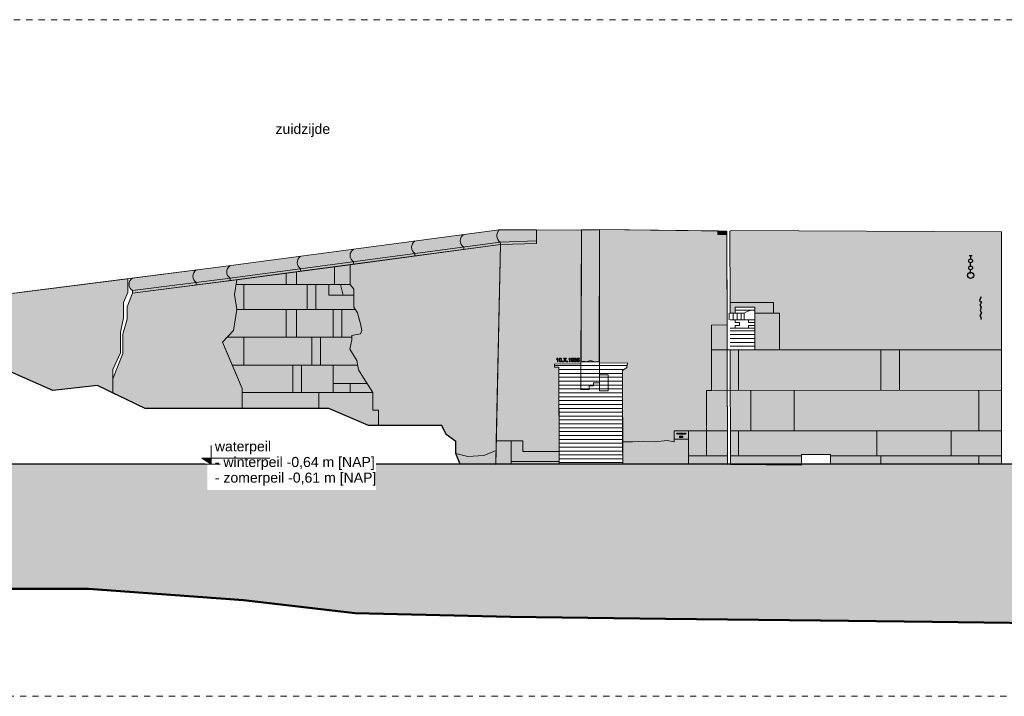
# Model space of a CAD drawing. Extents: x -251883 to 250656, y 0 to 491369.
# Tile 16 of 38: x -20406 to -4534, y 259611 to 270511. Entities that reach past the tile are written whole.
import ezdxf

# ---------------------------------------------------------------- set-up
doc = ezdxf.new("R2010")
doc.units = 0
doc.header["$MEASUREMENT"] = 0
doc.linetypes.add('DASHED', pattern=[200, 100, -100])
for name, color, linetype in [('A-0019-AFDEKVLAK', 1, 'Continuous'), ('A-0020-KADER', 7, 'Continuous'), ('A-1100-TXT+MT-SO', 7, 'Continuous')]:
    doc.layers.add(name, color=color, linetype=linetype)
pattern_1 = [(180, (0, 0), (-8e-15, -62.5), [])]

# ---------------------------------------------------------------- blocks, each defined once
blk = doc.blocks.new('M-BESTAAND_249')
at = {"linetype": 'Continuous', "lineweight": 5}
for color, points in [(8, [(71952, -3630), (70494, -3816), (70494, -3776, -0.543244), (70494, -3574), (71916, -3393), (76406, -2796), (77008, -2794), (77008, -3014), (76425, -3035)]), (254, [(77371, -6367), (76785, -6367), (76785, -6196), (76358, -6196), (76425, -3035), (77008, -3014), (77008, -2794), (77734, -2803), (77722, -4954), (77295, -4958), (77295, -5007), (77365, -5006)]), (254, [(78019, -4921), (77945, -4921), (77875, -4901), (77815, -4921), (77765, -4911), (77725, -4921), (77734, -2803), (77740, -2795), (78002, -2796), (78020, -2793)]), (254, [(79749, -6033), (79225, -6033), (79225, -6211), (79115, -6191), (78915, -6211), (78735, -6201), (78555, -6211), (78394, -6211), (78391, -5062), (78465, -5012), (78475, -4941), (78021, -4944), (78020, -2793), (79930, -2814), (79930, -2874), (80076, -2874), (80079, -4329), (79828, -4330), (79829, -4780), (79829, -5382), (79749, -5382)]), (8, [(80076, -2874), (79930, -2874), (79930, -2814), (80076, -2816)]), (254, [(84505, -4730), (80925, -4731), (80925, -4141), (80825, -4141), (80825, -3966), (80129, -3966), (80126, -2816), (80145, -2805), (84504, -2828)]), (254, [(75900, -6450), (75709, -6398), (75709, -6206), (75549, -6096), (75480, -5946), (74459, -5946), (74459, -5848), (74459, -5701), (74366, -5701), (74366, -5418), (74220, -5181), (74140, -5051), (74110, -4901), (74000, -4721), (74030, -4566), (74030, -4501), (74170, -4471), (74189, -4416), (74180, -4366), (74170, -4311), (74145, -4220), (74137, -4191), (74120, -4131), (74060, -4041), (74060, -3751), (74001, -3678), (74001, -3358), (76425, -3035), (76355, -6350), (76160, -6430)]), (8, [(72264, -5451), (72264, -5351), (71944, -4606), (72124, -4416), (72178, -4078), (72140, -3836), (72178, -3601), (74001, -3358), (74001, -3678), (74060, -3751), (74060, -3896), (74060, -3969), (74060, -4041), (74120, -4131), (74137, -4191), (74145, -4220), (74170, -4311), (74189, -4416), (74170, -4471), (74030, -4501), (74030, -4566), (74000, -4721), (74110, -4901), (74140, -5051), (74220, -5181), (74366, -5418), (74366, -5701), (74459, -5701), (74459, -5848), (74459, -5946), (74300, -5946), (73934, -5791), (73660, -5676), (72640, -5676), (72124, -5676), (72264, -5676)]), (254, [(66423, -4093), (70419, -3584), (70419, -3807), (70349, -3966), (70349, -4216), (70299, -4446), (70299, -4776), (70179, -5046), (70179, -5426), (69929, -5306), (69209, -5386), (68279, -4978), (67439, -4816), (67148, -4528), (66859, -4486)]), (254, [(70699, -5676), (70179, -5426), (70179, -5196), (70339, -4786), (70339, -4476), (70409, -4236), (70409, -4036), (70494, -3816), (72178, -3601), (72140, -3836), (72178, -4078), (72124, -4416), (71944, -4606), (72264, -5351), (72264, -5451), (72264, -5676)]), (8, [(84505, -6572), (81746, -6562), (81747, -6418), (81278, -6418), (81280, -6589), (80136, -6577), (80131, -4731), (80525, -4731), (80525, -4041), (80209, -4041), (80209, -4141), (80129, -4141), (80129, -3966), (80825, -3966), (80825, -4141), (80925, -4141), (80925, -4731), (84505, -4730)]), (7, [(80081, -4731), (79829, -4730), (79828, -4330), (80079, -4329)]), (8, [(80086, -6577), (78396, -6572), (78394, -6211), (78555, -6211), (78735, -6201), (78915, -6211), (79115, -6191), (79225, -6211), (79225, -6033), (79749, -6033), (79749, -5382), (79829, -5382), (79829, -4730), (80081, -4730)]), (8, [(76358, -6196), (76785, -6196), (76785, -6367), (77371, -6367), (77372, -6572), (76353, -6572)]), (8, [(76355, -6350), (76350, -6575), (75778, -6572), (75709, -6398), (75900, -6450), (76160, -6430)]), (111, [(60582, -6572), (117582, -6572), (117582, -8965), (117390, -8962), (113090, -8972), (111288, -8972), (110590, -8972), (108789, -8972), (106289, -8982), (103789, -8982), (101988, -8992), (99488, -8992), (96988, -9072), (95187, -9102), (92687, -9172), (90188, -9202), (88386, -9192), (85887, -9142), (83387, -9112), (81586, -9092), (79086, -9062), (76586, -9032), (74086, -8972), (72285, -8762), (69785, -8582), (67835, -8582), (65565, -8840), (63485, -8582), (60715, -8840), (60582, -8821)])]:
    blk.add_hatch(color=color, dxfattribs=at).paths.add_polyline_path(points, flags=0)
h = blk.add_hatch(dxfattribs=at)
h.set_pattern_fill('@AVMWV', color=8, style=0, pattern_type=0)
h.set_pattern_definition([(270, (0, 0), (65, -1e-14), [])])
h.paths.add_polyline_path([(80079, -4248), (80079, -4141), (80355, -4141), (80345, -4248)], flags=0)
h = blk.add_hatch(dxfattribs=at)
h.set_pattern_fill('@AVMWH2', color=251, style=0, pattern_type=0)
h.set_pattern_definition(pattern_1)
h.paths.add_polyline_path([(80525, -4731), (80131, -4731), (80129, -4378), (80525, -4378)], flags=0)
h = blk.add_hatch(dxfattribs=at)
h.set_pattern_fill('@AVMWH2', color=251, style=0, pattern_type=0)
h.set_pattern_definition(pattern_1)
h.paths.add_polyline_path([(78396, -6572), (77372, -6572), (77365, -5006), (77295, -5007), (77295, -4958), (77722, -4954), (77725, -4921), (77765, -4911), (77815, -4921), (77875, -4901), (77945, -4921), (78019, -4921), (78021, -4944), (78475, -4941), (78465, -5012), (78391, -5062)], flags=0)
at = {"color": 7, "linetype": 'DASHED', "lineweight": 0}
blk.add_lwpolyline([(60582, -10311), (60582, 589), (117582, 589), (117582, -10311)], close=True, dxfattribs=at)
at = {"color": 8, "linetype": 'Continuous', "lineweight": 13}
blk.add_lwpolyline([(71952, -3630), (70494, -3816), (70494, -3776, -0.543244), (70494, -3574), (71916, -3393), (76406, -2796), (77008, -2794), (77008, -3014), (76425, -3035)], format="xyb", close=True, dxfattribs=at)
at = {"color": 254, "linetype": 'Continuous', "lineweight": 13}
for points in [[(77371, -6367), (76785, -6367), (76785, -6196), (76358, -6196), (76425, -3035), (77008, -3014), (77008, -2794), (77734, -2803), (77722, -4954), (77295, -4958), (77295, -5007), (77365, -5006)], [(78019, -4921), (77945, -4921), (77875, -4901), (77815, -4921), (77765, -4911), (77725, -4921), (77734, -2803), (77740, -2795), (78002, -2796), (78020, -2793)], [(79749, -6033), (79225, -6033), (79225, -6211), (79115, -6191), (78915, -6211), (78735, -6201), (78555, -6211), (78394, -6211), (78391, -5062), (78465, -5012), (78475, -4941), (78021, -4944), (78020, -2793), (79930, -2814), (79930, -2874), (80076, -2874), (80079, -4329), (79828, -4330), (79829, -4780), (79829, -4780), (79829, -5382), (79749, -5382)], [(84505, -4730), (80925, -4731), (80925, -4141), (80825, -4141), (80825, -3966), (80129, -3966), (80126, -2816), (80145, -2805), (84504, -2828)], [(76160, -6430), (76355, -6350), (76425, -3035), (74001, -3358), (74001, -3678), (74060, -3751), (74060, -4041), (74120, -4131), (74137, -4191), (74145, -4220), (74170, -4311), (74180, -4366), (74189, -4416), (74170, -4471), (74030, -4501), (74030, -4566), (74000, -4721), (74110, -4901), (74140, -5051), (74220, -5181), (74366, -5418), (74366, -5701), (74459, -5701), (74459, -5848), (74459, -5946), (75480, -5946), (75549, -6096), (75709, -6206), (75709, -6398), (75900, -6450)], [(66423, -4093), (70419, -3584), (70419, -3807), (70349, -3966), (70349, -4216), (70299, -4446), (70299, -4776), (70179, -5046), (70179, -5426), (69929, -5306), (69209, -5386), (68279, -4978), (67439, -4816), (67148, -4528), (66859, -4486)], [(72264, -5676), (72264, -5451), (72264, -5351), (71944, -4606), (72124, -4416), (72178, -4078), (72140, -3836), (72178, -3601), (70494, -3816), (70409, -4036), (70409, -4236), (70339, -4476), (70339, -4786), (70179, -5196), (70179, -5426), (70699, -5676)]]:
    blk.add_lwpolyline(points, close=True, dxfattribs=at)
at = {"color": 7, "linetype": 'Continuous', "lineweight": 18}
for points in [[(76406, -2796, 0.449494), (76422, -2996), (76425, -3035)], [(70494, -3574, 0.543244), (70494, -3776), (70494, -3816)]]:
    blk.add_lwpolyline(points, format="xyb", dxfattribs=at)
for points in [[(78020, -2793), (80076, -2816)], [(84504, -2828), (80145, -2805), (80126, -2816)], [(76425, -3035), (76350, -6575)], [(70179, -5368), (70179, -5046), (70299, -4776), (70299, -4446), (70349, -4216), (70349, -3966), (70419, -3807), (70419, -3584)], [(70494, -3816), (70409, -4036), (70409, -4236), (70339, -4476), (70339, -4786), (70179, -5196), (70179, -5426)]]:
    blk.add_lwpolyline(points, dxfattribs=at)
at = {"color": 8, "linetype": 'Continuous', "lineweight": 13}
for points in [[(80076, -2816), (79930, -2814), (79930, -2874), (80076, -2874)], [(72264, -5676), (72124, -5676), (72640, -5676), (73660, -5676), (73934, -5791), (74300, -5946), (74459, -5946), (74459, -5848), (74459, -5848), (74459, -5701), (74366, -5701), (74366, -5418), (74220, -5181), (74140, -5051), (74110, -4901), (74000, -4721), (74030, -4566), (74030, -4501), (74170, -4471), (74189, -4416), (74170, -4311), (74145, -4220), (74137, -4191), (74120, -4131), (74060, -4041), (74060, -3969), (74060, -3896), (74060, -3751), (74001, -3678), (74001, -3358), (72178, -3601), (72140, -3836), (72178, -4078), (72124, -4416), (71944, -4606), (72264, -5351), (72264, -5451)], [(84505, -6572), (81746, -6562), (81747, -6418), (81278, -6418), (81280, -6589), (80136, -6577), (80131, -4731), (80525, -4731), (80525, -4041), (80209, -4041), (80209, -4141), (80129, -4141), (80129, -3966), (80825, -3966), (80825, -4141), (80925, -4141), (80925, -4731), (84505, -4730)], [(80086, -6577), (78396, -6572), (78394, -6211), (78555, -6211), (78735, -6201), (78915, -6211), (79115, -6191), (79225, -6211), (79225, -6033), (79749, -6033), (79749, -5382), (79829, -5382), (79829, -4730), (80081, -4730)], [(76358, -6196), (76785, -6196), (76785, -6367), (77371, -6367), (77372, -6572), (76353, -6572)], [(76355, -6350), (76350, -6575), (75778, -6572), (75709, -6398), (75900, -6450), (76160, -6430)]]:
    blk.add_lwpolyline(points, close=True, dxfattribs=at)
at = {"color": 1, "linetype": 'Continuous', "lineweight": 13}
for points in [[(79930, -2814), (79930, -2874), (80076, -2874)], [(74001, -3358), (74001, -3678), (74060, -3751), (74060, -4041), (74120, -4131), (74170, -4311), (74189, -4416), (74170, -4471), (74030, -4501), (74030, -4566), (74000, -4721), (74110, -4901), (74140, -5051), (74220, -5181), (74366, -5418), (74366, -5701), (74459, -5701), (74459, -5848), (74459, -5946), (74459, -5946)], [(72178, -3601), (72140, -3836), (72178, -4078), (72124, -4416), (71944, -4606), (72150, -5086), (72264, -5351), (72264, -5651)], [(80129, -3966), (80825, -3966), (80825, -4141), (80925, -4141), (80925, -4731), (84505, -4730)], [(80129, -4248), (80525, -4248), (80525, -4378), (80129, -4378)], [(80525, -4248), (80425, -4248), (80425, -4288), (80525, -4288)], [(80425, -4378), (80425, -4338), (80525, -4338)], [(79829, -4730), (79829, -5382), (79749, -5382), (79749, -6033), (79225, -6033), (79225, -6167), (79455, -6167), (79455, -6572)], [(78019, -4921), (77945, -4921), (77875, -4901), (77815, -4921), (77765, -4911), (77725, -4921)], [(77722, -4954), (77722, -5371), (77855, -5371), (77855, -5311), (77925, -5311), (77925, -5261), (78021, -5262), (78021, -4944)], [(78021, -5130), (78160, -5130), (78160, -5390), (78021, -5390), (78021, -5262)], [(79225, -6167), (79225, -6211), (79115, -6191), (78915, -6211), (78735, -6201), (78555, -6211), (78394, -6211)], [(79455, -6167), (79455, -6033)], [(77371, -6367), (76785, -6367), (76785, -6196), (76358, -6196)], [(76355, -6350), (76160, -6430), (75900, -6450), (75709, -6398)]]:
    blk.add_lwpolyline(points, dxfattribs=at)
for points in [[(75048, -2976, 0.543244), (75048, -3178), (75048, -3219)], [(75833, -2872, 0.543244), (75833, -3074), (75833, -3114)], [(74057, -3108, 0.543244), (74057, -3310), (74057, -3351)], [(73204, -3222, 0.543244), (73204, -3424), (73204, -3464)], [(71522, -3443, 0.543244), (71522, -3645), (71522, -3685)], [(72068, -3373, 0.543244), (72068, -3575), (72068, -3615)]]:
    blk.add_lwpolyline(points, format="xyb", dxfattribs=at)
at = {"color": 5, "linetype": 'Continuous', "lineweight": 25}
for points in [[(84030, -3216), (83980, -3216)], [(84005, -3204), (84005, -3276)], [(84005, -3389), (84005, -3316)], [(84005, -3501), (84005, -3429)], [(84168, -3882), (84150, -3934), (84180, -3964), (84155, -4010), (84176, -4042), (84159, -4096), (84181, -4132), (84154, -4174), (84176, -4213), (84168, -4243)], [(84158, -3882), (84178, -3882)], [(75778, -6572), (75709, -6398), (75709, -6206), (75549, -6096), (75480, -5946), (74980, -5946), (74300, -5946), (73660, -5676), (71959, -5676), (70699, -5676), (69929, -5306), (69209, -5386), (68279, -4978), (67439, -4816), (67148, -4528), (66859, -4486), (66423, -4093), (66019, -4026), (65859, -4026)], [(117582, -6572), (60582, -6572)], [(117582, -6572), (60582, -6572)]]:
    blk.add_lwpolyline(points, dxfattribs=at)
at = {"color": 8, "linetype": 'Continuous', "lineweight": 5}
for points in [[(73140, -3472), (73140, -3678)], [(73750, -3391), (73750, -3678)], [(72970, -3678), (72970, -3495)], [(74001, -3678), (72166, -3678)], [(72290, -3678), (72290, -4078)], [(73310, -3678), (73310, -4078)], [(73450, -3678), (73450, -4078)], [(73660, -3678), (73660, -3851), (74060, -3851)], [(73850, -3678), (73890, -3851)], [(74085, -4078), (72178, -4078)], [(72970, -4078), (72970, -4528)], [(73140, -4078), (73140, -4528)], [(73730, -4078), (73730, -4528)], [(73870, -4078), (73870, -4528)], [(80525, -4731), (80525, -4041), (80209, -4041), (80209, -4141), (80129, -4141)], [(80209, -4091), (80525, -4091)], [(80355, -4248), (80355, -4141), (80405, -4111), (80475, -4091), (80495, -4091)], [(80209, -4141), (80355, -4141)], [(80211, -4378), (80211, -4338), (80281, -4338), (80281, -4288), (80211, -4288), (80211, -4248)], [(80825, -4141), (80525, -4141)], [(74030, -4528), (72018, -4528)], [(72290, -4528), (72290, -4978)], [(73387, -4528), (73387, -4978)], [(73527, -4528), (73527, -4978)], [(80925, -4731), (80081, -4731)], [(80264, -5382), (80264, -4731)], [(82557, -4730), (82557, -5381)], [(82857, -4730), (82857, -5381)], [(74125, -4978), (72104, -4978)], [(73080, -4978), (73080, -5418)], [(73220, -4978), (73220, -5418)], [(73730, -4978), (73730, -5418)], [(73730, -5271), (74276, -5271)], [(74003, -5271), (74003, -5418)], [(84505, -5381), (79844, -5382)], [(80461, -5382), (80461, -6033)], [(81160, -5382), (81160, -6033)], [(84137, -5381), (84137, -6032)], [(74366, -5418), (72264, -5418)], [(73500, -5418), (73500, -5676)], [(79749, -6033), (79749, -6438), (79629, -6438), (79455, -6438), (79455, -6572)], [(80084, -6033), (79749, -6033)], [(84505, -6032), (80134, -6033)], [(80264, -6438), (80264, -6033)], [(82494, -6032), (82494, -6437)], [(83690, -6032), (83690, -6437)], [(77371, -6526), (76598, -6526), (76598, -6196)], [(80085, -6438), (79749, -6438)], [(81278, -6438), (80135, -6438)], [(84505, -6437), (81747, -6437)], [(82557, -6437), (82557, -6572)], [(84137, -6437), (84137, -6572)], [(76598, -6526), (76598, -6572)]]:
    blk.add_lwpolyline(points, dxfattribs=at)
at = {"color": 1, "linetype": 'Continuous', "lineweight": 13}
blk.add_lwpolyline([(80081, -4731), (79829, -4730), (79828, -4330), (80079, -4329)], close=True, dxfattribs=at)
at = {"color": 8, "linetype": 'Continuous', "lineweight": 5}
for points in [[(77353, -4922), (77345, -4922), (77345, -4875), (77342, -4878), (77339, -4880), (77335, -4882), (77331, -4884), (77331, -4877), (77337, -4874), (77342, -4870), (77345, -4866), (77348, -4862), (77353, -4862), (77353, -4922)], [(77372, -4892), (77373, -4883), (77374, -4875), (77377, -4870), (77381, -4866), (77386, -4863), (77392, -4862), (77397, -4863), (77400, -4864), (77404, -4866), (77407, -4870), (77409, -4873), (77410, -4878), (77412, -4885), (77412, -4892), (77411, -4902), (77410, -4909), (77407, -4915), (77403, -4919), (77398, -4922), (77392, -4923), (77388, -4923), (77384, -4921), (77381, -4919), (77378, -4917), (77376, -4913), (77374, -4907), (77373, -4900), (77372, -4892), (77372, -4892)], [(77380, -4892), (77380, -4899), (77381, -4904), (77382, -4909), (77383, -4911), (77387, -4915), (77392, -4916), (77397, -4914), (77400, -4911), (77402, -4909), (77403, -4904), (77404, -4899), (77404, -4892), (77404, -4886), (77403, -4881), (77402, -4877), (77400, -4874), (77397, -4870), (77392, -4869), (77387, -4870), (77383, -4873), (77382, -4876), (77381, -4880), (77380, -4886), (77380, -4892), (77380, -4892)], [(77423, -4922), (77423, -4914), (77431, -4914), (77431, -4922), (77423, -4922)], [(77439, -4922), (77462, -4890), (77442, -4862), (77451, -4862), (77462, -4878), (77465, -4882), (77466, -4884), (77471, -4878), (77482, -4862), (77491, -4862), (77471, -4890), (77494, -4922), (77484, -4922), (77469, -4901), (77466, -4897), (77465, -4899), (77463, -4901), (77448, -4922), (77439, -4922)], [(77502, -4922), (77502, -4914), (77510, -4914), (77510, -4922), (77502, -4922)], [(77549, -4922), (77541, -4922), (77541, -4875), (77538, -4878), (77534, -4880), (77530, -4882), (77527, -4884), (77527, -4877), (77532, -4874), (77537, -4870), (77541, -4866), (77544, -4862), (77549, -4862), (77549, -4922)], [(77568, -4907), (77576, -4906), (77578, -4911), (77580, -4914), (77582, -4915), (77586, -4916), (77589, -4916), (77592, -4914), (77596, -4911), (77597, -4908), (77599, -4904), (77599, -4895), (77599, -4894), (77597, -4897), (77594, -4899), (77590, -4901), (77585, -4902), (77578, -4900), (77573, -4897), (77569, -4890), (77568, -4882), (77569, -4874), (77573, -4868), (77579, -4863), (77587, -4862), (77592, -4863), (77597, -4866), (77602, -4869), (77604, -4874), (77606, -4881), (77607, -4891), (77606, -4901), (77604, -4909), (77602, -4915), (77597, -4919), (77592, -4922), (77585, -4923), (77579, -4922), (77574, -4918), (77570, -4914), (77568, -4907), (77568, -4907)], [(77599, -4882), (77599, -4877), (77596, -4873), (77592, -4870), (77588, -4869), (77583, -4870), (77579, -4873), (77576, -4877), (77575, -4882), (77576, -4887), (77579, -4891), (77582, -4894), (77587, -4894), (77592, -4894), (77596, -4891), (77599, -4887), (77599, -4882), (77599, -4882)], [(77614, -4906), (77622, -4905), (77623, -4910), (77626, -4914), (77630, -4915), (77634, -4916), (77639, -4915), (77642, -4912), (77645, -4909), (77646, -4904), (77645, -4899), (77642, -4896), (77639, -4894), (77634, -4893), (77629, -4894), (77630, -4887), (77631, -4887), (77635, -4886), (77640, -4885), (77642, -4882), (77643, -4878), (77642, -4874), (77640, -4872), (77638, -4870), (77633, -4869), (77630, -4870), (77626, -4871), (77624, -4874), (77623, -4878), (77615, -4878), (77617, -4871), (77621, -4866), (77627, -4863), (77633, -4862), (77638, -4863), (77642, -4864), (77646, -4867), (77649, -4870), (77650, -4873), (77651, -4878), (77650, -4881), (77649, -4885), (77646, -4887), (77642, -4890), (77647, -4891), (77651, -4894), (77653, -4899), (77654, -4904), (77654, -4908), (77652, -4911), (77650, -4914), (77648, -4917), (77642, -4921), (77633, -4923), (77626, -4921), (77620, -4918), (77616, -4913), (77614, -4906), (77614, -4906)], [(77661, -4906), (77669, -4905), (77670, -4910), (77672, -4913), (77676, -4915), (77680, -4916), (77686, -4915), (77689, -4912), (77692, -4907), (77693, -4902), (77692, -4897), (77689, -4892), (77686, -4890), (77680, -4889), (77676, -4890), (77674, -4890), (77669, -4894), (77662, -4894), (77668, -4863), (77698, -4863), (77698, -4870), (77674, -4870), (77671, -4886), (77676, -4883), (77682, -4882), (77689, -4883), (77695, -4887), (77699, -4894), (77700, -4902), (77699, -4909), (77695, -4916), (77693, -4918), (77689, -4921), (77685, -4922), (77680, -4923), (77673, -4921), (77666, -4918), (77663, -4913), (77661, -4906), (77661, -4906)], [(79269, -6090), (79269, -6070), (79276, -6070), (79278, -6070), (79279, -6070), (79281, -6070), (79282, -6071), (79283, -6072), (79283, -6073), (79284, -6074), (79284, -6076), (79283, -6078), (79282, -6080), (79281, -6081), (79280, -6081), (79278, -6082), (79277, -6082), (79272, -6082), (79272, -6090), (79269, -6090)], [(79272, -6079), (79277, -6079), (79279, -6079), (79280, -6078), (79281, -6077), (79281, -6076), (79281, -6075), (79281, -6074), (79280, -6073), (79279, -6073), (79278, -6072), (79277, -6072), (79272, -6072), (79272, -6079)], [(79288, -6090), (79288, -6087), (79290, -6087), (79290, -6090), (79288, -6090)], [(79295, -6090), (79295, -6070), (79302, -6070), (79304, -6070), (79306, -6070), (79307, -6071), (79309, -6072), (79310, -6073), (79311, -6075), (79312, -6077), (79312, -6080), (79312, -6082), (79311, -6084), (79311, -6086), (79310, -6087), (79309, -6088), (79308, -6089), (79306, -6090), (79303, -6090), (79295, -6090)], [(79298, -6088), (79302, -6088), (79304, -6088), (79306, -6087), (79306, -6087), (79307, -6086), (79308, -6085), (79309, -6084), (79309, -6082), (79309, -6080), (79309, -6077), (79308, -6075), (79307, -6074), (79306, -6073), (79304, -6073), (79302, -6072), (79298, -6072), (79298, -6088)], [(79316, -6140), (79314, -6140), (79314, -6124), (79313, -6125), (79312, -6126), (79310, -6127), (79309, -6127), (79309, -6125), (79311, -6124), (79313, -6123), (79314, -6121), (79315, -6120), (79316, -6120), (79316, -6140)], [(79316, -6090), (79316, -6087), (79318, -6087), (79318, -6090), (79316, -6090)], [(79323, -6090), (79323, -6070), (79326, -6070), (79326, -6088), (79336, -6088), (79336, -6090), (79323, -6090)], [(79326, -6129), (79325, -6128), (79324, -6127), (79324, -6126), (79323, -6125), (79324, -6123), (79325, -6121), (79327, -6120), (79329, -6120), (79331, -6120), (79333, -6121), (79334, -6123), (79335, -6125), (79335, -6126), (79334, -6127), (79333, -6128), (79332, -6129), (79334, -6130), (79335, -6131), (79335, -6132), (79336, -6134), (79335, -6136), (79334, -6139), (79332, -6140), (79329, -6140), (79326, -6140), (79325, -6139), (79323, -6136), (79323, -6134), (79323, -6132), (79324, -6131), (79325, -6130), (79326, -6129), (79326, -6129)], [(79325, -6134), (79326, -6136), (79326, -6137), (79327, -6137), (79328, -6138), (79329, -6138), (79331, -6138), (79332, -6137), (79333, -6136), (79333, -6134), (79333, -6132), (79332, -6131), (79331, -6130), (79329, -6130), (79328, -6130), (79326, -6131), (79326, -6132), (79325, -6134), (79325, -6134)], [(79326, -6125), (79326, -6126), (79327, -6127), (79328, -6128), (79329, -6128), (79330, -6128), (79332, -6127), (79332, -6126), (79332, -6125), (79332, -6124), (79331, -6123), (79330, -6123), (79329, -6122), (79328, -6123), (79327, -6123), (79326, -6124), (79326, -6125), (79326, -6125)], [(79351, -6137), (79351, -6140), (79338, -6140), (79338, -6138), (79339, -6137), (79340, -6136), (79341, -6134), (79343, -6132), (79344, -6131), (79345, -6130), (79346, -6129), (79347, -6128), (79348, -6127), (79348, -6126), (79348, -6124), (79347, -6123), (79346, -6123), (79344, -6122), (79343, -6123), (79342, -6123), (79341, -6124), (79341, -6126), (79338, -6126), (79339, -6123), (79340, -6121), (79342, -6120), (79345, -6120), (79347, -6120), (79349, -6122), (79350, -6123), (79351, -6126), (79351, -6127), (79350, -6128), (79350, -6129), (79349, -6130), (79347, -6132), (79345, -6134), (79343, -6135), (79342, -6136), (79341, -6137), (79351, -6137)], [(79339, -6090), (79339, -6070), (79353, -6070), (79353, -6072), (79342, -6072), (79342, -6078), (79353, -6078), (79353, -6081), (79342, -6081), (79342, -6088), (79354, -6088), (79354, -6090), (79339, -6090)], [(79354, -6130), (79354, -6127), (79354, -6124), (79355, -6123), (79357, -6121), (79358, -6120), (79360, -6120), (79362, -6120), (79363, -6121), (79364, -6121), (79365, -6123), (79366, -6124), (79366, -6125), (79367, -6128), (79367, -6130), (79367, -6133), (79366, -6136), (79365, -6138), (79364, -6139), (79362, -6140), (79360, -6140), (79359, -6140), (79358, -6140), (79357, -6139), (79356, -6138), (79355, -6137), (79354, -6135), (79354, -6133), (79354, -6130), (79354, -6130)], [(79356, -6130), (79356, -6132), (79357, -6134), (79357, -6136), (79358, -6136), (79359, -6138), (79360, -6138), (79362, -6137), (79363, -6136), (79364, -6136), (79364, -6134), (79364, -6132), (79364, -6130), (79364, -6128), (79364, -6126), (79364, -6125), (79363, -6124), (79362, -6123), (79360, -6122), (79359, -6123), (79358, -6124), (79357, -6125), (79357, -6126), (79356, -6128), (79356, -6130), (79356, -6130)], [(79358, -6090), (79358, -6070), (79372, -6070), (79372, -6072), (79360, -6072), (79360, -6078), (79371, -6078), (79371, -6081), (79360, -6081), (79360, -6088), (79372, -6088), (79372, -6090), (79358, -6090)], [(79389, -6070), (79392, -6070), (79392, -6082), (79391, -6084), (79391, -6086), (79390, -6088), (79389, -6089), (79386, -6090), (79384, -6090), (79381, -6090), (79379, -6089), (79378, -6088), (79377, -6086), (79376, -6084), (79376, -6082), (79376, -6070), (79379, -6070), (79379, -6081), (79379, -6084), (79379, -6085), (79380, -6086), (79381, -6087), (79382, -6087), (79384, -6088), (79386, -6087), (79388, -6086), (79388, -6086), (79389, -6084), (79389, -6083), (79389, -6081), (79389, -6070)], [(79400, -6090), (79394, -6070), (79397, -6070), (79400, -6083), (79401, -6087), (79401, -6086), (79402, -6085), (79402, -6084), (79402, -6084), (79406, -6070), (79410, -6070), (79412, -6080), (79414, -6087), (79414, -6085), (79415, -6083), (79418, -6070), (79421, -6070), (79415, -6090), (79412, -6090), (79408, -6075), (79408, -6073), (79408, -6072), (79407, -6074), (79407, -6075), (79402, -6090), (79400, -6090)]]:
    blk.add_lwpolyline(points, close=True, dxfattribs=at)
at = {"color": 111, "linetype": 'Continuous', "lineweight": 13}
for points in [[(60582, -6572), (117582, -6572)], [(85887, -9142), (83387, -9112), (81586, -9092), (79086, -9062), (76586, -9032), (74086, -8972), (72285, -8762), (69785, -8582), (67835, -8582), (65565, -8840), (63485, -8582), (60715, -8840), (60582, -8821)]]:
    blk.add_lwpolyline(points, dxfattribs=at)
at = {"color": 5, "linetype": 'Continuous', "lineweight": 25}
for centre, radius in [((84005, -3296), 30), ((84005, -3531), 50), ((84005, -3409), 30)]:
    blk.add_circle(centre, radius, dxfattribs=at)
at = {"layer": 'A-0020-KADER', "color": 7, "linetype": 'Continuous', "lineweight": 18}
for points in [[(77734, -2803), (76406, -2796), (71916, -3393), (66423, -4093)], [(77008, -2794), (77008, -3014), (76425, -3035), (71952, -3630), (70494, -3816)], [(77734, -2803), (77722, -4954)], [(78020, -2793), (78002, -2796), (77740, -2795), (77734, -2803)], [(78020, -2793), (78021, -4944)], [(80076, -2816), (80086, -6577)], [(77008, -2974), (76422, -2996), (71946, -3591), (70494, -3776)], [(77722, -4954), (77295, -4958), (77295, -5007), (77365, -5006), (77372, -6572)], [(78021, -4944), (78475, -4941), (78465, -5012), (78391, -5062), (78396, -6572)], [(81280, -6589), (81278, -6418)], [(81747, -6418), (81278, -6418)], [(81746, -6562), (81747, -6418)]]:
    blk.add_lwpolyline(points, dxfattribs=at)
blk.add_lwpolyline([(79829, -4730), (79828, -4330), (80079, -4329), (80081, -4731)], close=True, dxfattribs=at)
at = {"layer": 'A-0020-KADER', "color": 92, "linetype": 'Continuous', "lineweight": 50}
blk.add_lwpolyline([(60582, -8821), (60715, -8840), (63485, -8582), (65565, -8840), (67835, -8582), (69785, -8582), (72285, -8762), (74086, -8972), (76586, -9032), (79086, -9062), (81586, -9092), (83387, -9112), (85887, -9142)], dxfattribs=at)
at = {"layer": 'A-1100-TXT+MT-SO', "color": 7, "linetype": 'Continuous', "insert": (72800, -1300), "char_height": 162, "attachment_point": 7, "line_spacing_factor": 0.933333}
blk.add_mtext('{\\fArial|b0|i0|c12|p0;zuidzijde}', dxfattribs=at)
at = {"linetype": 'Continuous'}
blk.add_wipeout([(71702, -6584), (71542, -6480), (71542, -6420), (71702, -6420), (71702, -6230), (72752, -6230), (72752, -6470), (74422, -6470), (74422, -6990), (71702, -6990)], dxfattribs=at).dxf.layer = 'A-0019-AFDEKVLAK'
at = {"linetype": 'Continuous', "lineweight": 5}
blk.add_hatch(color=253, dxfattribs=at).paths.add_polyline_path([(71610, -6477), (71760, -6477), (71760, -6572)], flags=0)
at = {"color": 1, "linetype": 'Continuous', "lineweight": 13}
for points in [[(71760, -6272), (71760, -6572), (71610, -6477), (72710, -6477)], [(71610, -6572), (71910, -6572)]]:
    blk.add_lwpolyline(points, dxfattribs=at)
at = {"layer": 'A-1100-TXT+MT-SO', "color": 7, "linetype": 'Continuous', "char_height": 162, "attachment_point": 7, "line_spacing_factor": 0.933333}
for s, insert in [('{\\fArial|b0|i0|c12|p0;waterpeil}', (71822, -6414)), ('{\\fArial|b0|i0|c12|p0;- winterpeil -0,64 m [NAP]}', (71822, -6666)), ('{\\fArial|b0|i0|c12|p0;- zomerpeil -0,61 m [NAP]}', (71822, -6918))]:
    blk.add_mtext(s, dxfattribs=dict(at, insert=insert))

msp = doc.modelspace()

# ---------------------------------------------------------------- block references
msp.add_blockref('M-BESTAAND_249', (-89082, 269922))

doc.saveas('drawing.dxf')
